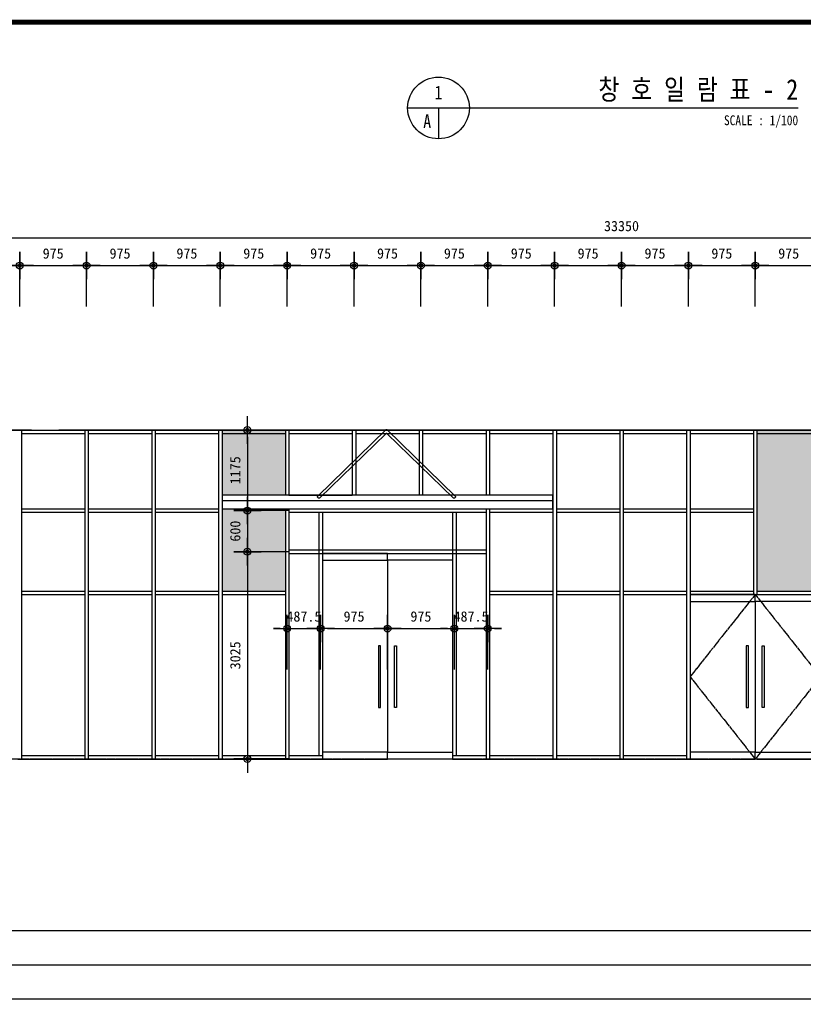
# Model space of a CAD drawing. Header units: millimetres. Extents: x 3445018 to 4174071, y -6064565 to -5122887.
# Tile 42 of 192: x 3722600 to 3734026, y -5601517 to -5587152. Entities that reach past the tile are written whole.
import ezdxf
from ezdxf.enums import TextEntityAlignment as Align

# ---------------------------------------------------------------- set-up
doc = ezdxf.new("R2010")
doc.units = ezdxf.units.MM
doc.header["$MEASUREMENT"] = 0
doc.linetypes.add('CEN', pattern=[66, 60, -2, 2, -2])
doc.layers.get('DEFPOINTS').update_dxf_attribs({"linetype": 'CONTINUOUS'})
for name, color, linetype in [('3', 3, 'CONTINUOUS'), ('A_GE_CEN', 1, 'CEN'), ('A_GE_FORM', 7, 'CONTINUOUS'), ('AA-XXXX-TEXT', 3, 'CONTINUOUS'), ('CEN', 13, 'CEN'), ('DIM', 7, 'CONTINUOUS'), ('SO-252', 252, 'CONTINUOUS'), ('TABLE', 7, 'CONTINUOUS'), ('TITLE', 3, 'CONTINUOUS'), ('WIN1', 4, 'CONTINUOUS'), ('WIN2', 9, 'CONTINUOUS')]:
    doc.layers.add(name, color=color, linetype=linetype)
doc.styles.add('HY울릉도 L', font='txt')
doc.styles.add('SDP-S', font='txt')
doc.dimstyles.new('SMDI-3', dxfattribs={"dimtxt": 3, "dimasz": 1, "dimexe": 2, "dimexo": 3, "dimgap": 1, "dimtad": 1, "dimdsep": 46, "dimtxsty": 'HY울릉도 L', "dimblk": 'Z_DOT', "dimcen": 2.5, "dimdle": 1.5, "dimclrd": 1, "dimclre": 1, "dimclrt": 2, "dimadec": 0, "dimazin": 0, "dimtfac": 1, "dimtix": 1, "dimtmove": 2, "dimatfit": 3, "dimldrblk": 'Z_DOT', "dimfxl": 2, "dimtvp": 1, "dimtolj": 1, "dimtzin": 0, "dimarcsym": 0})

# ---------------------------------------------------------------- blocks, each defined once
blk = doc.blocks.new('AW1')
at = {"layer": 'SO-252', "ltscale": 200}
h = blk.add_hatch(color=256, dxfattribs=at)
h.dxf.hatch_style = 1
h.paths.add_polyline_path([(3214435, -5427256), (3215360, -5427256), (3215360, -5424906), (3214435, -5424906)])
h.paths.add_polyline_path([(3222235, -5425856), (3223160, -5425856), (3223160, -5424906), (3222235, -5424906)])
h.paths.add_polyline_path([(3222235, -5426056), (3222235, -5427256), (3223160, -5427256), (3223160, -5426056)])
h.paths.add_polyline_path([(3230035, -5427256), (3230960, -5427256), (3230960, -5424906), (3230035, -5424906)])
h.paths.add_polyline_path([(3238760, -5424906), (3237835, -5424906), (3237835, -5427256), (3238760, -5427256)])
at = {"layer": 'CEN'}
for points in [[(3230010, -5427306), (3229060, -5428506), (3230010, -5429706)], [(3230010, -5427306), (3230960, -5428506), (3230010, -5429706)]]:
    blk.add_lwpolyline(points, dxfattribs=at)
at = {"layer": 'WIN1', "ltscale": 200}
for p, q in [((3211385, -5424906), (3244735, -5424906)), ((3219310, -5424906), (3219310, -5429706)), ((3220235, -5424906), (3220235, -5429706)), ((3220285, -5424906), (3220285, -5429706)), ((3221210, -5424906), (3221210, -5429706)), ((3221260, -5424906), (3221260, -5429706)), ((3222185, -5424906), (3222185, -5429706)), ((3222235, -5424906), (3222235, -5429706)), ((3223160, -5424906), (3223160, -5425856)), ((3223210, -5424906), (3223210, -5425856)), ((3224135, -5424906), (3224135, -5425856)), ((3224185, -5424906), (3224185, -5425856)), ((3225110, -5424906), (3225110, -5425856)), ((3225160, -5424906), (3225160, -5425856)), ((3226085, -5424906), (3226085, -5425856)), ((3226135, -5424906), (3226135, -5425856)), ((3227060, -5424906), (3227060, -5429706)), ((3227110, -5424906), (3227110, -5429706)), ((3228035, -5424906), (3228035, -5429706)), ((3228085, -5424906), (3228085, -5429706)), ((3229010, -5424906), (3229010, -5429706)), ((3229060, -5424906), (3229060, -5429706)), ((3229985, -5424906), (3229985, -5427306)), ((3230035, -5424906), (3230035, -5427306)), ((3219310, -5424956), (3220235, -5424956)), ((3220285, -5424956), (3221210, -5424956)), ((3221260, -5424956), (3222185, -5424956)), ((3222235, -5424956), (3223160, -5424956)), ((3223210, -5424956), (3224135, -5424956)), ((3224185, -5424956), (3225110, -5424956)), ((3225160, -5424956), (3226085, -5424956)), ((3226135, -5424956), (3227060, -5424956)), ((3227110, -5424956), (3228035, -5424956)), ((3228085, -5424956), (3229010, -5424956)), ((3229060, -5424956), (3229985, -5424956)), ((3230035, -5424956), (3230960, -5424956)), ((3219310, -5426056), (3220235, -5426056)), ((3220285, -5426056), (3221210, -5426056)), ((3221260, -5426056), (3222185, -5426056)), ((3222235, -5426056), (3223160, -5426056)), ((3223160, -5426056), (3223160, -5429706)), ((3223210, -5426056), (3223210, -5429706)), ((3223210, -5426056), (3224135, -5426056)), ((3224185, -5426056), (3225110, -5426056)), ((3225160, -5426056), (3226085, -5426056)), ((3226085, -5426056), (3226085, -5429706)), ((3226135, -5426056), (3226135, -5429706)), ((3226135, -5426056), (3227060, -5426056)), ((3227110, -5426056), (3228035, -5426056)), ((3228085, -5426056), (3229010, -5426056)), ((3229060, -5426056), (3229985, -5426056)), ((3219310, -5426106), (3220235, -5426106)), ((3220285, -5426106), (3221210, -5426106)), ((3221260, -5426106), (3222185, -5426106)), ((3223210, -5426106), (3224135, -5426106)), ((3223648, -5426106), (3223648, -5429656)), ((3223698, -5426106), (3223698, -5429656)), ((3224135, -5426106), (3225160, -5426106)), ((3225160, -5426106), (3226085, -5426106)), ((3225598, -5426106), (3225598, -5429656)), ((3225648, -5426106), (3225648, -5429656)), ((3226135, -5426106), (3227060, -5426106)), ((3227110, -5426106), (3228035, -5426106)), ((3228085, -5426106), (3229010, -5426106)), ((3229060, -5426106), (3229985, -5426106)), ((3223210, -5426656), (3226085, -5426656)), ((3223210, -5426706), (3226085, -5426706)), ((3224648, -5426806), (3224648, -5429606)), ((3219310, -5427256), (3220235, -5427256)), ((3219310, -5427306), (3220235, -5427306)), ((3220285, -5427256), (3221210, -5427256)), ((3220285, -5427306), (3221210, -5427306)), ((3221260, -5427256), (3222185, -5427256)), ((3221260, -5427306), (3222185, -5427306)), ((3222235, -5427256), (3223160, -5427256)), ((3222235, -5427306), (3223160, -5427306)), ((3226135, -5427256), (3227060, -5427256)), ((3226135, -5427306), (3227060, -5427306)), ((3227110, -5427256), (3228035, -5427256)), ((3227110, -5427306), (3228035, -5427306)), ((3228085, -5427256), (3229010, -5427256)), ((3228085, -5427306), (3229010, -5427306)), ((3229060, -5427256), (3229985, -5427256)), ((3229060, -5427306), (3230035, -5427306)), ((3230035, -5427256), (3230960, -5427256)), ((3230035, -5427306), (3230960, -5427306)), ((3230010, -5427406), (3230010, -5429606)), ((3219310, -5429656), (3220235, -5429656)), ((3220285, -5429656), (3221210, -5429656)), ((3221260, -5429656), (3222185, -5429656)), ((3222235, -5429656), (3223160, -5429656)), ((3223210, -5429656), (3223698, -5429656)), ((3225598, -5429656), (3226085, -5429656)), ((3226135, -5429656), (3227060, -5429656)), ((3227110, -5429656), (3228035, -5429656)), ((3228085, -5429656), (3229010, -5429656)), ((3219260, -5429706), (3223698, -5429706)), ((3225598, -5429706), (3229060, -5429706)), ((3229060, -5429706), (3229985, -5429706)), ((3230035, -5429706), (3230960, -5429706))]:
    blk.add_line(p, q, dxfattribs=at)
for points in [[(3223698, -5426806), (3224648, -5426806), (3224648, -5426706), (3223698, -5426706)], [(3225598, -5426806), (3224648, -5426806), (3224648, -5426706), (3225598, -5426706)], [(3229060, -5427406), (3230010, -5427406), (3230010, -5427306), (3229060, -5427306)], [(3230960, -5427406), (3230010, -5427406), (3230010, -5427306), (3230960, -5427306)], [(3223698, -5429706), (3224648, -5429706), (3224648, -5429606), (3223698, -5429606)], [(3225598, -5429706), (3224648, -5429706), (3224648, -5429606), (3225598, -5429606)], [(3229060, -5429706), (3230010, -5429706), (3230010, -5429606), (3229060, -5429606)], [(3230960, -5429706), (3230010, -5429706), (3230010, -5429606), (3230960, -5429606)]]:
    blk.add_lwpolyline(points, close=True, dxfattribs=at)
at = {"layer": 'WIN2', "ltscale": 200}
for p, q in [((3222235, -5425936), (3227060, -5425936)), ((3223210, -5425856), (3224135, -5425856))]:
    blk.add_line(p, q, dxfattribs=at)
blk.add_lwpolyline([(3224623, -5424960), (3223660, -5425898, -0.414214), (3223638, -5425898), (3223631, -5425891, -0.414214), (3223631, -5425870), (3224623, -5424903, -0.421648), (3224644, -5424903), (3225636, -5425870, -0.414214), (3225636, -5425891), (3225628, -5425898, -0.414214), (3225607, -5425898), (3224644, -5424960, 0.421648)], format="xyb", close=True, dxfattribs=at)
for points in [[(3222235, -5426056), (3227060, -5426056), (3227060, -5425856), (3222235, -5425856)], [(3224518, -5428956), (3224548, -5428956), (3224548, -5428056), (3224518, -5428056)], [(3224778, -5428956), (3224748, -5428956), (3224748, -5428056), (3224778, -5428056)], [(3229880, -5428956), (3229910, -5428956), (3229910, -5428056), (3229880, -5428056)], [(3230140, -5428956), (3230110, -5428956), (3230110, -5428056), (3230140, -5428056)]]:
    blk.add_lwpolyline(points, close=True, dxfattribs=at)
blk = doc.blocks.new('sheet _서영')
at = {"layer": 'A_GE_FORM', "const_width": 1.5}
blk.add_lwpolyline([(-361868.49, -1059038.93), (-362670.49, -1059038.93), (-362670.49, -1058483.93), (-361868.49, -1058483.93)], close=True, dxfattribs=at)
blk = doc.blocks.new('Z_DOT')
at = {"layer": 'DIM', "color": 1, "ltscale": 3}
for p, q in [((0, -2), (0, 2)), ((-2, 0), (2, 0))]:
    blk.add_line(p, q, dxfattribs=at)
for radius in [0.5, 0.25]:
    blk.add_circle((0, 0), radius, dxfattribs=at)
blk = doc.blocks.new('*D537')
at = {"layer": 'DEFPOINTS', "color": 0, "ltscale": 3, "transparency": 16777216}
for p in [(3714700, -5590339), (3714700, -5591639), (3748050, -5591639)]:
    blk.add_point(p, dxfattribs=at)
at = {"layer": 'DIM', "color": 1, "lineweight": -2, "ltscale": 3, "transparency": 16777216}
for p, q in [((3714700, -5591339), (3714700, -5590139)), ((3748050, -5591339), (3748050, -5590139)), ((3747950, -5590339), (3714800, -5590339))]:
    blk.add_line(p, q, dxfattribs=at)
at = {"layer": 'DIM', "color": 1, "lineweight": -2, "ltscale": 3, "transparency": 16777216, "xscale": 100, "yscale": 100, "zscale": 100, "rotation": 180}
blk.add_blockref('Z_DOT', (3714700, -5590339), dxfattribs=at)
at = {"layer": 'DIM', "color": 1, "lineweight": -2, "ltscale": 3, "transparency": 16777216, "xscale": 100, "yscale": 100, "zscale": 100}
blk.add_blockref('Z_DOT', (3748050, -5590339), dxfattribs=at)
at = {"layer": 'DIM', "color": 2, "ltscale": 3, "transparency": 16777216, "insert": (3731375, -5590164), "char_height": 150, "attachment_point": 5, "style": 'SDP-S'}
blk.add_mtext('\\A1;33350', dxfattribs=at)
blk = doc.blocks.new('*D545')
at = {"layer": 'DEFPOINTS', "color": 0, "ltscale": 3, "transparency": 16777216}
for p in [(3722600, -5590739), (3721625, -5591639), (3722600, -5591639)]:
    blk.add_point(p, dxfattribs=at)
at = {"layer": 'DIM', "color": 1, "lineweight": -2, "ltscale": 3, "transparency": 16777216}
for p, q in [((3721625, -5591339), (3721625, -5590539)), ((3722600, -5591339), (3722600, -5590539)), ((3721725, -5590739), (3722500, -5590739))]:
    blk.add_line(p, q, dxfattribs=at)
at = {"layer": 'DIM', "color": 1, "lineweight": -2, "ltscale": 3, "transparency": 16777216, "xscale": 100, "yscale": 100, "zscale": 100, "rotation": 180}
blk.add_blockref('Z_DOT', (3721625, -5590739), dxfattribs=at)
at = {"layer": 'DIM', "color": 1, "lineweight": -2, "ltscale": 3, "transparency": 16777216, "xscale": 100, "yscale": 100, "zscale": 100}
blk.add_blockref('Z_DOT', (3722600, -5590739), dxfattribs=at)
at = {"layer": 'DIM', "color": 2, "ltscale": 3, "transparency": 16777216, "insert": (3722113, -5590564), "char_height": 150, "attachment_point": 5, "style": 'SDP-S'}
blk.add_mtext('\\A1;975', dxfattribs=at)
blk = doc.blocks.new('*D507')
at = {"layer": 'DEFPOINTS', "color": 0, "ltscale": 3, "transparency": 16777216}
for p in [(3723575, -5590739), (3722600, -5591639), (3723575, -5591639)]:
    blk.add_point(p, dxfattribs=at)
at = {"layer": 'DIM', "color": 1, "lineweight": -2, "ltscale": 3, "transparency": 16777216}
for p, q in [((3722600, -5591339), (3722600, -5590539)), ((3723575, -5591339), (3723575, -5590539)), ((3722700, -5590739), (3723475, -5590739))]:
    blk.add_line(p, q, dxfattribs=at)
at = {"layer": 'DIM', "color": 1, "lineweight": -2, "ltscale": 3, "transparency": 16777216, "xscale": 100, "yscale": 100, "zscale": 100, "rotation": 180}
blk.add_blockref('Z_DOT', (3722600, -5590739), dxfattribs=at)
at = {"layer": 'DIM', "color": 1, "lineweight": -2, "ltscale": 3, "transparency": 16777216, "xscale": 100, "yscale": 100, "zscale": 100}
blk.add_blockref('Z_DOT', (3723575, -5590739), dxfattribs=at)
at = {"layer": 'DIM', "color": 2, "ltscale": 3, "transparency": 16777216, "insert": (3723088, -5590564), "char_height": 150, "attachment_point": 5, "style": 'SDP-S'}
blk.add_mtext('\\A1;975', dxfattribs=at)
blk = doc.blocks.new('*D508')
at = {"layer": 'DEFPOINTS', "color": 0, "ltscale": 3, "transparency": 16777216}
for p in [(3724550, -5590739), (3723575, -5591639), (3724550, -5591639)]:
    blk.add_point(p, dxfattribs=at)
at = {"layer": 'DIM', "color": 1, "lineweight": -2, "ltscale": 3, "transparency": 16777216}
for p, q in [((3723575, -5591339), (3723575, -5590539)), ((3724550, -5591339), (3724550, -5590539)), ((3723675, -5590739), (3724450, -5590739))]:
    blk.add_line(p, q, dxfattribs=at)
at = {"layer": 'DIM', "color": 1, "lineweight": -2, "ltscale": 3, "transparency": 16777216, "xscale": 100, "yscale": 100, "zscale": 100, "rotation": 180}
blk.add_blockref('Z_DOT', (3723575, -5590739), dxfattribs=at)
at = {"layer": 'DIM', "color": 1, "lineweight": -2, "ltscale": 3, "transparency": 16777216, "xscale": 100, "yscale": 100, "zscale": 100}
blk.add_blockref('Z_DOT', (3724550, -5590739), dxfattribs=at)
at = {"layer": 'DIM', "color": 2, "ltscale": 3, "transparency": 16777216, "insert": (3724063, -5590564), "char_height": 150, "attachment_point": 5, "style": 'SDP-S'}
blk.add_mtext('\\A1;975', dxfattribs=at)
blk = doc.blocks.new('*D509')
at = {"layer": 'DEFPOINTS', "color": 0, "ltscale": 3, "transparency": 16777216}
for p in [(3725525, -5590739), (3724550, -5591639), (3725525, -5591639)]:
    blk.add_point(p, dxfattribs=at)
at = {"layer": 'DIM', "color": 1, "lineweight": -2, "ltscale": 3, "transparency": 16777216}
for p, q in [((3724550, -5591339), (3724550, -5590539)), ((3725525, -5591339), (3725525, -5590539)), ((3724650, -5590739), (3725425, -5590739))]:
    blk.add_line(p, q, dxfattribs=at)
at = {"layer": 'DIM', "color": 1, "lineweight": -2, "ltscale": 3, "transparency": 16777216, "xscale": 100, "yscale": 100, "zscale": 100, "rotation": 180}
blk.add_blockref('Z_DOT', (3724550, -5590739), dxfattribs=at)
at = {"layer": 'DIM', "color": 1, "lineweight": -2, "ltscale": 3, "transparency": 16777216, "xscale": 100, "yscale": 100, "zscale": 100}
blk.add_blockref('Z_DOT', (3725525, -5590739), dxfattribs=at)
at = {"layer": 'DIM', "color": 2, "ltscale": 3, "transparency": 16777216, "insert": (3725038, -5590564), "char_height": 150, "attachment_point": 5, "style": 'SDP-S'}
blk.add_mtext('\\A1;975', dxfattribs=at)
blk = doc.blocks.new('*D510')
at = {"layer": 'DEFPOINTS', "color": 0, "ltscale": 3, "transparency": 16777216}
for p in [(3726500, -5590739), (3725525, -5591639), (3726500, -5591639)]:
    blk.add_point(p, dxfattribs=at)
at = {"layer": 'DIM', "color": 1, "lineweight": -2, "ltscale": 3, "transparency": 16777216}
for p, q in [((3725525, -5591339), (3725525, -5590539)), ((3726500, -5591339), (3726500, -5590539)), ((3725625, -5590739), (3726400, -5590739))]:
    blk.add_line(p, q, dxfattribs=at)
at = {"layer": 'DIM', "color": 1, "lineweight": -2, "ltscale": 3, "transparency": 16777216, "xscale": 100, "yscale": 100, "zscale": 100, "rotation": 180}
blk.add_blockref('Z_DOT', (3725525, -5590739), dxfattribs=at)
at = {"layer": 'DIM', "color": 1, "lineweight": -2, "ltscale": 3, "transparency": 16777216, "xscale": 100, "yscale": 100, "zscale": 100}
blk.add_blockref('Z_DOT', (3726500, -5590739), dxfattribs=at)
at = {"layer": 'DIM', "color": 2, "ltscale": 3, "transparency": 16777216, "insert": (3726013, -5590564), "char_height": 150, "attachment_point": 5, "style": 'SDP-S'}
blk.add_mtext('\\A1;975', dxfattribs=at)
blk = doc.blocks.new('*D511')
at = {"layer": 'DEFPOINTS', "color": 0, "ltscale": 3, "transparency": 16777216}
for p in [(3727475, -5590739), (3726500, -5591639), (3727475, -5591639)]:
    blk.add_point(p, dxfattribs=at)
at = {"layer": 'DIM', "color": 1, "lineweight": -2, "ltscale": 3, "transparency": 16777216}
for p, q in [((3726500, -5591339), (3726500, -5590539)), ((3727475, -5591339), (3727475, -5590539)), ((3726600, -5590739), (3727375, -5590739))]:
    blk.add_line(p, q, dxfattribs=at)
at = {"layer": 'DIM', "color": 1, "lineweight": -2, "ltscale": 3, "transparency": 16777216, "xscale": 100, "yscale": 100, "zscale": 100, "rotation": 180}
blk.add_blockref('Z_DOT', (3726500, -5590739), dxfattribs=at)
at = {"layer": 'DIM', "color": 1, "lineweight": -2, "ltscale": 3, "transparency": 16777216, "xscale": 100, "yscale": 100, "zscale": 100}
blk.add_blockref('Z_DOT', (3727475, -5590739), dxfattribs=at)
at = {"layer": 'DIM', "color": 2, "ltscale": 3, "transparency": 16777216, "insert": (3726988, -5590564), "char_height": 150, "attachment_point": 5, "style": 'SDP-S'}
blk.add_mtext('\\A1;975', dxfattribs=at)
blk = doc.blocks.new('*D512')
at = {"layer": 'DEFPOINTS', "color": 0, "ltscale": 3, "transparency": 16777216}
for p in [(3728450, -5590739), (3727475, -5591639), (3728450, -5591639)]:
    blk.add_point(p, dxfattribs=at)
at = {"layer": 'DIM', "color": 1, "lineweight": -2, "ltscale": 3, "transparency": 16777216}
for p, q in [((3727475, -5591339), (3727475, -5590539)), ((3728450, -5591339), (3728450, -5590539)), ((3727575, -5590739), (3728350, -5590739))]:
    blk.add_line(p, q, dxfattribs=at)
at = {"layer": 'DIM', "color": 1, "lineweight": -2, "ltscale": 3, "transparency": 16777216, "xscale": 100, "yscale": 100, "zscale": 100, "rotation": 180}
blk.add_blockref('Z_DOT', (3727475, -5590739), dxfattribs=at)
at = {"layer": 'DIM', "color": 1, "lineweight": -2, "ltscale": 3, "transparency": 16777216, "xscale": 100, "yscale": 100, "zscale": 100}
blk.add_blockref('Z_DOT', (3728450, -5590739), dxfattribs=at)
at = {"layer": 'DIM', "color": 2, "ltscale": 3, "transparency": 16777216, "insert": (3727963, -5590564), "char_height": 150, "attachment_point": 5, "style": 'SDP-S'}
blk.add_mtext('\\A1;975', dxfattribs=at)
blk = doc.blocks.new('*D513')
at = {"layer": 'DEFPOINTS', "color": 0, "ltscale": 3, "transparency": 16777216}
for p in [(3729425, -5590739), (3728450, -5591639), (3729425, -5591639)]:
    blk.add_point(p, dxfattribs=at)
at = {"layer": 'DIM', "color": 1, "lineweight": -2, "ltscale": 3, "transparency": 16777216}
for p, q in [((3728450, -5591339), (3728450, -5590539)), ((3729425, -5591339), (3729425, -5590539)), ((3728550, -5590739), (3729325, -5590739))]:
    blk.add_line(p, q, dxfattribs=at)
at = {"layer": 'DIM', "color": 1, "lineweight": -2, "ltscale": 3, "transparency": 16777216, "xscale": 100, "yscale": 100, "zscale": 100, "rotation": 180}
blk.add_blockref('Z_DOT', (3728450, -5590739), dxfattribs=at)
at = {"layer": 'DIM', "color": 1, "lineweight": -2, "ltscale": 3, "transparency": 16777216, "xscale": 100, "yscale": 100, "zscale": 100}
blk.add_blockref('Z_DOT', (3729425, -5590739), dxfattribs=at)
at = {"layer": 'DIM', "color": 2, "ltscale": 3, "transparency": 16777216, "insert": (3728938, -5590564), "char_height": 150, "attachment_point": 5, "style": 'SDP-S'}
blk.add_mtext('\\A1;975', dxfattribs=at)
blk = doc.blocks.new('*D514')
at = {"layer": 'DEFPOINTS', "color": 0, "ltscale": 3, "transparency": 16777216}
for p in [(3730400, -5590739), (3729425, -5591639), (3730400, -5591639)]:
    blk.add_point(p, dxfattribs=at)
at = {"layer": 'DIM', "color": 1, "lineweight": -2, "ltscale": 3, "transparency": 16777216}
for p, q in [((3729425, -5591339), (3729425, -5590539)), ((3730400, -5591339), (3730400, -5590539)), ((3729525, -5590739), (3730300, -5590739))]:
    blk.add_line(p, q, dxfattribs=at)
at = {"layer": 'DIM', "color": 1, "lineweight": -2, "ltscale": 3, "transparency": 16777216, "xscale": 100, "yscale": 100, "zscale": 100, "rotation": 180}
blk.add_blockref('Z_DOT', (3729425, -5590739), dxfattribs=at)
at = {"layer": 'DIM', "color": 1, "lineweight": -2, "ltscale": 3, "transparency": 16777216, "xscale": 100, "yscale": 100, "zscale": 100}
blk.add_blockref('Z_DOT', (3730400, -5590739), dxfattribs=at)
at = {"layer": 'DIM', "color": 2, "ltscale": 3, "transparency": 16777216, "insert": (3729913, -5590564), "char_height": 150, "attachment_point": 5, "style": 'SDP-S'}
blk.add_mtext('\\A1;975', dxfattribs=at)
blk = doc.blocks.new('*D515')
at = {"layer": 'DEFPOINTS', "color": 0, "ltscale": 3, "transparency": 16777216}
for p in [(3731375, -5590739), (3730400, -5591639), (3731375, -5591639)]:
    blk.add_point(p, dxfattribs=at)
at = {"layer": 'DIM', "color": 1, "lineweight": -2, "ltscale": 3, "transparency": 16777216}
for p, q in [((3730400, -5591339), (3730400, -5590539)), ((3731375, -5591339), (3731375, -5590539)), ((3730500, -5590739), (3731275, -5590739))]:
    blk.add_line(p, q, dxfattribs=at)
at = {"layer": 'DIM', "color": 1, "lineweight": -2, "ltscale": 3, "transparency": 16777216, "xscale": 100, "yscale": 100, "zscale": 100, "rotation": 180}
blk.add_blockref('Z_DOT', (3730400, -5590739), dxfattribs=at)
at = {"layer": 'DIM', "color": 1, "lineweight": -2, "ltscale": 3, "transparency": 16777216, "xscale": 100, "yscale": 100, "zscale": 100}
blk.add_blockref('Z_DOT', (3731375, -5590739), dxfattribs=at)
at = {"layer": 'DIM', "color": 2, "ltscale": 3, "transparency": 16777216, "insert": (3730888, -5590564), "char_height": 150, "attachment_point": 5, "style": 'SDP-S'}
blk.add_mtext('\\A1;975', dxfattribs=at)
blk = doc.blocks.new('*D516')
at = {"layer": 'DEFPOINTS', "color": 0, "ltscale": 3, "transparency": 16777216}
for p in [(3732350, -5590739), (3731375, -5591639), (3732350, -5591639)]:
    blk.add_point(p, dxfattribs=at)
at = {"layer": 'DIM', "color": 1, "lineweight": -2, "ltscale": 3, "transparency": 16777216}
for p, q in [((3731375, -5591339), (3731375, -5590539)), ((3732350, -5591339), (3732350, -5590539)), ((3731475, -5590739), (3732250, -5590739))]:
    blk.add_line(p, q, dxfattribs=at)
at = {"layer": 'DIM', "color": 1, "lineweight": -2, "ltscale": 3, "transparency": 16777216, "xscale": 100, "yscale": 100, "zscale": 100, "rotation": 180}
blk.add_blockref('Z_DOT', (3731375, -5590739), dxfattribs=at)
at = {"layer": 'DIM', "color": 1, "lineweight": -2, "ltscale": 3, "transparency": 16777216, "xscale": 100, "yscale": 100, "zscale": 100}
blk.add_blockref('Z_DOT', (3732350, -5590739), dxfattribs=at)
at = {"layer": 'DIM', "color": 2, "ltscale": 3, "transparency": 16777216, "insert": (3731863, -5590564), "char_height": 150, "attachment_point": 5, "style": 'SDP-S'}
blk.add_mtext('\\A1;975', dxfattribs=at)
blk = doc.blocks.new('*D526')
at = {"layer": 'DEFPOINTS', "color": 0, "ltscale": 3, "transparency": 16777216}
for p in [(3733325, -5590739), (3732350, -5591639), (3733325, -5591639)]:
    blk.add_point(p, dxfattribs=at)
at = {"layer": 'DIM', "color": 1, "lineweight": -2, "ltscale": 3, "transparency": 16777216}
for p, q in [((3732350, -5591339), (3732350, -5590539)), ((3733325, -5591339), (3733325, -5590539)), ((3732450, -5590739), (3733225, -5590739))]:
    blk.add_line(p, q, dxfattribs=at)
at = {"layer": 'DIM', "color": 1, "lineweight": -2, "ltscale": 3, "transparency": 16777216, "xscale": 100, "yscale": 100, "zscale": 100, "rotation": 180}
blk.add_blockref('Z_DOT', (3732350, -5590739), dxfattribs=at)
at = {"layer": 'DIM', "color": 1, "lineweight": -2, "ltscale": 3, "transparency": 16777216, "xscale": 100, "yscale": 100, "zscale": 100}
blk.add_blockref('Z_DOT', (3733325, -5590739), dxfattribs=at)
at = {"layer": 'DIM', "color": 2, "ltscale": 3, "transparency": 16777216, "insert": (3732838, -5590564), "char_height": 150, "attachment_point": 5, "style": 'SDP-S'}
blk.add_mtext('\\A1;975', dxfattribs=at)
blk = doc.blocks.new('*D527')
at = {"layer": 'DEFPOINTS', "color": 0, "ltscale": 3, "transparency": 16777216}
for p in [(3734300, -5590739), (3733325, -5591639), (3734300, -5591639)]:
    blk.add_point(p, dxfattribs=at)
at = {"layer": 'DIM', "color": 1, "lineweight": -2, "ltscale": 3, "transparency": 16777216}
for p, q in [((3733325, -5591339), (3733325, -5590539)), ((3734300, -5591339), (3734300, -5590539)), ((3733425, -5590739), (3734200, -5590739))]:
    blk.add_line(p, q, dxfattribs=at)
at = {"layer": 'DIM', "color": 1, "lineweight": -2, "ltscale": 3, "transparency": 16777216, "xscale": 100, "yscale": 100, "zscale": 100, "rotation": 180}
blk.add_blockref('Z_DOT', (3733325, -5590739), dxfattribs=at)
at = {"layer": 'DIM', "color": 1, "lineweight": -2, "ltscale": 3, "transparency": 16777216, "xscale": 100, "yscale": 100, "zscale": 100}
blk.add_blockref('Z_DOT', (3734300, -5590739), dxfattribs=at)
at = {"layer": 'DIM', "color": 2, "ltscale": 3, "transparency": 16777216, "insert": (3733813, -5590564), "char_height": 150, "attachment_point": 5, "style": 'SDP-S'}
blk.add_mtext('\\A1;975', dxfattribs=at)
blk = doc.blocks.new('*D517')
at = {"layer": 'DEFPOINTS', "color": 0, "ltscale": 3, "transparency": 16777216}
for p in [(3727963, -5596035), (3726988, -5596935), (3727963, -5596935)]:
    blk.add_point(p, dxfattribs=at)
at = {"layer": 'DIM', "color": 1, "lineweight": -2, "ltscale": 3, "transparency": 16777216}
for p, q in [((3726988, -5596635), (3726988, -5595835)), ((3727963, -5596635), (3727963, -5595835)), ((3727088, -5596035), (3727863, -5596035))]:
    blk.add_line(p, q, dxfattribs=at)
at = {"layer": 'DIM', "color": 1, "lineweight": -2, "ltscale": 3, "transparency": 16777216, "xscale": 100, "yscale": 100, "zscale": 100, "rotation": 180}
blk.add_blockref('Z_DOT', (3726988, -5596035), dxfattribs=at)
at = {"layer": 'DIM', "color": 1, "lineweight": -2, "ltscale": 3, "transparency": 16777216, "xscale": 100, "yscale": 100, "zscale": 100}
blk.add_blockref('Z_DOT', (3727963, -5596035), dxfattribs=at)
at = {"layer": 'DIM', "color": 2, "ltscale": 3, "transparency": 16777216, "insert": (3727475, -5595860), "char_height": 150, "attachment_point": 5, "style": 'SDP-S'}
blk.add_mtext('\\A1;975', dxfattribs=at)
blk = doc.blocks.new('*D518')
at = {"layer": 'DEFPOINTS', "color": 0, "ltscale": 3, "transparency": 16777216}
for p in [(3726988, -5596035), (3726500, -5596935), (3726988, -5596935)]:
    blk.add_point(p, dxfattribs=at)
at = {"layer": 'DIM', "color": 1, "lineweight": -2, "ltscale": 3, "transparency": 16777216}
for p, q in [((3726500, -5596635), (3726500, -5595835)), ((3726988, -5596635), (3726988, -5595835)), ((3726400, -5596035), (3726300, -5596035)), ((3726500, -5596035), (3726988, -5596035)), ((3727088, -5596035), (3727188, -5596035))]:
    blk.add_line(p, q, dxfattribs=at)
at = {"layer": 'DIM', "color": 1, "lineweight": -2, "ltscale": 3, "transparency": 16777216, "xscale": 100, "yscale": 100, "zscale": 100}
blk.add_blockref('Z_DOT', (3726500, -5596035), dxfattribs=at)
at = {"layer": 'DIM', "color": 1, "lineweight": -2, "ltscale": 3, "transparency": 16777216, "xscale": 100, "yscale": 100, "zscale": 100, "rotation": 180}
blk.add_blockref('Z_DOT', (3726988, -5596035), dxfattribs=at)
at = {"layer": 'DIM', "color": 2, "ltscale": 3, "transparency": 16777216, "insert": (3726744, -5595860), "char_height": 150, "attachment_point": 5, "style": 'SDP-S'}
blk.add_mtext('\\A1;487.5', dxfattribs=at)
blk = doc.blocks.new('*D519')
at = {"layer": 'DEFPOINTS', "color": 0, "ltscale": 3, "transparency": 16777216}
for p in [(3729425, -5596035), (3728938, -5596935), (3729425, -5596935)]:
    blk.add_point(p, dxfattribs=at)
at = {"layer": 'DIM', "color": 1, "lineweight": -2, "ltscale": 3, "transparency": 16777216}
for p, q in [((3728938, -5596635), (3728938, -5595835)), ((3729425, -5596635), (3729425, -5595835)), ((3728838, -5596035), (3728738, -5596035)), ((3728938, -5596035), (3729425, -5596035)), ((3729525, -5596035), (3729625, -5596035))]:
    blk.add_line(p, q, dxfattribs=at)
at = {"layer": 'DIM', "color": 1, "lineweight": -2, "ltscale": 3, "transparency": 16777216, "xscale": 100, "yscale": 100, "zscale": 100}
blk.add_blockref('Z_DOT', (3728938, -5596035), dxfattribs=at)
at = {"layer": 'DIM', "color": 1, "lineweight": -2, "ltscale": 3, "transparency": 16777216, "xscale": 100, "yscale": 100, "zscale": 100, "rotation": 180}
blk.add_blockref('Z_DOT', (3729425, -5596035), dxfattribs=at)
at = {"layer": 'DIM', "color": 2, "ltscale": 3, "transparency": 16777216, "insert": (3729181, -5595860), "char_height": 150, "attachment_point": 5, "style": 'SDP-S'}
blk.add_mtext('\\A1;487.5', dxfattribs=at)
blk = doc.blocks.new('*D520')
at = {"layer": 'DEFPOINTS', "color": 0, "ltscale": 3, "transparency": 16777216}
for p in [(3728938, -5596035), (3727963, -5596935), (3728938, -5596935)]:
    blk.add_point(p, dxfattribs=at)
at = {"layer": 'DIM', "color": 1, "lineweight": -2, "ltscale": 3, "transparency": 16777216}
for p, q in [((3727963, -5596635), (3727963, -5595835)), ((3728938, -5596635), (3728938, -5595835)), ((3728063, -5596035), (3728838, -5596035))]:
    blk.add_line(p, q, dxfattribs=at)
at = {"layer": 'DIM', "color": 1, "lineweight": -2, "ltscale": 3, "transparency": 16777216, "xscale": 100, "yscale": 100, "zscale": 100, "rotation": 180}
blk.add_blockref('Z_DOT', (3727963, -5596035), dxfattribs=at)
at = {"layer": 'DIM', "color": 1, "lineweight": -2, "ltscale": 3, "transparency": 16777216, "xscale": 100, "yscale": 100, "zscale": 100}
blk.add_blockref('Z_DOT', (3728938, -5596035), dxfattribs=at)
at = {"layer": 'DIM', "color": 2, "ltscale": 3, "transparency": 16777216, "insert": (3728450, -5595860), "char_height": 150, "attachment_point": 5, "style": 'SDP-S'}
blk.add_mtext('\\A1;975', dxfattribs=at)
blk = doc.blocks.new('*D521')
at = {"layer": 'DEFPOINTS', "color": 0, "ltscale": 3, "transparency": 16777216}
for p in [(3726819, -5594314), (3725920, -5594914), (3726819, -5594914)]:
    blk.add_point(p, dxfattribs=at)
at = {"layer": 'DIM', "color": 1, "lineweight": -2, "ltscale": 3, "transparency": 16777216}
for p, q in [((3726519, -5594314), (3725720, -5594314)), ((3725920, -5594414), (3725920, -5594814)), ((3726519, -5594914), (3725720, -5594914))]:
    blk.add_line(p, q, dxfattribs=at)
at = {"layer": 'DIM', "color": 1, "lineweight": -2, "ltscale": 3, "transparency": 16777216, "xscale": 100, "yscale": 100, "zscale": 100}
for p, rotation in [((3725920, -5594314), 90), ((3725920, -5594914), 270)]:
    blk.add_blockref('Z_DOT', p, dxfattribs=dict(at, rotation=rotation))
at = {"layer": 'DIM', "color": 2, "ltscale": 3, "transparency": 16777216, "insert": (3725744, -5594614), "char_height": 150, "attachment_point": 5, "rotation": 90, "style": 'SDP-S'}
blk.add_mtext('\\A1;600', dxfattribs=at)
blk = doc.blocks.new('*D522')
at = {"layer": 'DEFPOINTS', "color": 0, "ltscale": 3, "transparency": 16777216}
for p in [(3726819, -5594914), (3725920, -5597938), (3726819, -5597938)]:
    blk.add_point(p, dxfattribs=at)
at = {"layer": 'DIM', "color": 1, "lineweight": -2, "ltscale": 3, "transparency": 16777216}
for p, q in [((3726519, -5594914), (3725720, -5594914)), ((3725920, -5595014), (3725920, -5597838)), ((3726519, -5597938), (3725720, -5597938))]:
    blk.add_line(p, q, dxfattribs=at)
at = {"layer": 'DIM', "color": 1, "lineweight": -2, "ltscale": 3, "transparency": 16777216, "xscale": 100, "yscale": 100, "zscale": 100}
for p, rotation in [((3725920, -5594914), 90), ((3725920, -5597938), 270)]:
    blk.add_blockref('Z_DOT', p, dxfattribs=dict(at, rotation=rotation))
at = {"layer": 'DIM', "color": 2, "ltscale": 3, "transparency": 16777216, "insert": (3725744, -5596426), "char_height": 150, "attachment_point": 5, "rotation": 90, "style": 'SDP-S'}
blk.add_mtext('\\A1;3025', dxfattribs=at)
blk = doc.blocks.new('*D523')
at = {"layer": 'DEFPOINTS', "color": 0, "ltscale": 3, "transparency": 16777216}
for p in [(3726819, -5593139), (3725920, -5594314), (3726819, -5594314)]:
    blk.add_point(p, dxfattribs=at)
at = {"layer": 'DIM', "color": 1, "lineweight": -2, "ltscale": 3, "transparency": 16777216}
for p, q in [((3726519, -5593139), (3725720, -5593139)), ((3725920, -5593239), (3725920, -5594214)), ((3726519, -5594314), (3725720, -5594314))]:
    blk.add_line(p, q, dxfattribs=at)
at = {"layer": 'DIM', "color": 1, "lineweight": -2, "ltscale": 3, "transparency": 16777216, "xscale": 100, "yscale": 100, "zscale": 100}
for p, rotation in [((3725920, -5593139), 90), ((3725920, -5594314), 270)]:
    blk.add_blockref('Z_DOT', p, dxfattribs=dict(at, rotation=rotation))
at = {"layer": 'DIM', "color": 2, "ltscale": 3, "transparency": 16777216, "insert": (3725744, -5593726), "char_height": 150, "attachment_point": 5, "rotation": 90, "style": 'SDP-S'}
blk.add_mtext('\\A1;1175', dxfattribs=at)

msp = doc.modelspace()

# ---------------------------------------------------------------- linework, layer by layer
at = {"layer": 'A_GE_CEN', "ltscale": 200}
msp.add_line((3748371.4, -5593138.636), (3714496.4, -5593138.636), dxfattribs=at)
at = {"layer": 'A_GE_CEN'}
msp.add_line((3714496.4, -5597937.414), (3748371.4, -5597939.044), dxfattribs=at)
at = {"layer": 'TABLE', "color": 8}
for p, q in [((3712496.4, -5600439.949), (3748371.4, -5600439.949)), ((3715496.4, -5600939.949), (3748371.4, -5600939.949)), ((3712496.4, -5601439.949), (3748371.4, -5601439.949))]:
    msp.add_line(p, q, dxfattribs=at)
at = {"layer": 'TITLE', "color": 0}
for p, q in [((3728256.618, -5588439.949), (3733951.183, -5588439.949)), ((3728706.618, -5588439.949), (3728706.618, -5588889.949))]:
    msp.add_line(p, q, dxfattribs=at)
msp.add_circle((3728706.618, -5588439.949), 450, dxfattribs=at)

# ---------------------------------------------------------------- block references
at = {"layer": '3', "xscale": 50, "yscale": 50, "zscale": 50}
msp.add_blockref('sheet _서영', (21846020.9, 47337006.801), dxfattribs=at)
at = {"layer": 'DIM'}
msp.add_blockref('AW1', (503314.784, -168232.651), dxfattribs=at)

# ---------------------------------------------------------------- texts
at = {"layer": 'AA-XXXX-TEXT', "width": 0.85}
for s, p in [('1', (3728706.618, -5588214.949)), ('A', (3728541.618, -5588634.949))]:
    msp.add_text(s, height=200, dxfattribs=at).set_placement(p, align=Align.MIDDLE)
for s, height, p in [('창 호 일 람 표 - 2', 300, (3733951.183, -5588169.949)), ('SCALE : 1/100', 144, (3733951.183, -5588619.949))]:
    msp.add_text(s, height=height, dxfattribs=at).set_placement(p, align=Align.MIDDLE_RIGHT)

# ---------------------------------------------------------------- dimensions: what is measured, and where the dimension line sits
at = {"layer": 'DIM', "ltscale": 3}
dim = msp.add_linear_dim(base=(3714700.045, -5590338.636), p1=(3748050.045, -5591638.636), p2=(3714700.045, -5591638.636), dimstyle='SMDI-3', override={"dimscale": 100, "dimtxt": 1.5, "dimtxsty": 'SDP-S'}, dxfattribs=at)
dim.commit()
dim.dimension.update_dxf_attribs({"geometry": '*D537', "text_midpoint": (3731375.045, -5590163.534)})
for base, p1, p2, angle, picture, middle in [((3722600.046, -5590738.657), (3721625.046, -5591638.636), (3722600.046, -5591638.636), 180, '*D545', (3722112.546, -5590563.555)), ((3723575.046, -5590738.657), (3722600.046, -5591638.636), (3723575.046, -5591638.636), 180, '*D507', (3723087.546, -5590563.555)), ((3724550.046, -5590738.657), (3723575.046, -5591638.636), (3724550.046, -5591638.636), 180, '*D508', (3724062.546, -5590563.555)), ((3725525.046, -5590738.657), (3724550.046, -5591638.636), (3725525.046, -5591638.636), 180, '*D509', (3725037.546, -5590563.555)), ((3726500.046, -5590738.657), (3725525.046, -5591638.636), (3726500.046, -5591638.636), 180, '*D510', (3726012.546, -5590563.555)), ((3727475.046, -5590738.657), (3726500.046, -5591638.636), (3727475.046, -5591638.636), 180, '*D511', (3726987.546, -5590563.555)), ((3728450.046, -5590738.657), (3727475.046, -5591638.636), (3728450.046, -5591638.636), 180, '*D512', (3727962.546, -5590563.555)), ((3729425.046, -5590738.657), (3728450.046, -5591638.636), (3729425.046, -5591638.636), 180, '*D513', (3728937.546, -5590563.555)), ((3730400.046, -5590738.657), (3729425.046, -5591638.636), (3730400.046, -5591638.636), 180, '*D514', (3729912.546, -5590563.555)), ((3731375.046, -5590738.657), (3730400.046, -5591638.636), (3731375.046, -5591638.636), 180, '*D515', (3730887.546, -5590563.555)), ((3732350.046, -5590738.657), (3731375.046, -5591638.636), (3732350.046, -5591638.636), 180, '*D516', (3731862.546, -5590563.555)), ((3733325.046, -5590738.657), (3732350.046, -5591638.636), (3733325.046, -5591638.636), 180, '*D526', (3732837.546, -5590563.555)), ((3734300.046, -5590738.657), (3733325.046, -5591638.636), (3734300.046, -5591638.636), 180, '*D527', (3733812.546, -5590563.555)), ((3725919.504, -5594313.636), (3726819.483, -5593138.636), (3726819.483, -5594313.636), 90, '*D523', (3725744.402, -5593726.136)), ((3725919.504, -5594913.636), (3726819.483, -5594313.636), (3726819.483, -5594913.636), 90, '*D521', (3725744.402, -5594613.636)), ((3726987.546, -5596034.656), (3726500.046, -5596934.635), (3726987.546, -5596934.635), 180, '*D518', (3726743.796, -5595859.554)), ((3727962.546, -5596034.656), (3726987.546, -5596934.635), (3727962.546, -5596934.635), 180, '*D517', (3727475.046, -5595859.554)), ((3728937.546, -5596034.656), (3727962.546, -5596934.635), (3728937.546, -5596934.635), 180, '*D520', (3728450.046, -5595859.554)), ((3729425.046, -5596034.656), (3728937.546, -5596934.635), (3729425.046, -5596934.635), 180, '*D519', (3729181.296, -5595859.554))]:
    dim = msp.add_linear_dim(base=base, p1=p1, p2=p2, angle=angle, dimstyle='SMDI-3', override={"dimscale": 100, "dimtxt": 1.5, "dimtxsty": 'SDP-S'}, dxfattribs=at)
    dim.commit()
    dim.dimension.update_dxf_attribs({"geometry": picture, "text_midpoint": middle})
dim = msp.add_linear_dim(base=(3725919.504, -5597938.007), p1=(3726819.483, -5594913.636), p2=(3726819.366, -5597938.007), angle=90, text='3025', dimstyle='SMDI-3', override={"dimscale": 100, "dimtxt": 1.5, "dimtxsty": 'SDP-S'}, dxfattribs=at)
dim.commit()
dim.dimension.update_dxf_attribs({"geometry": '*D522', "text_midpoint": (3725744.402, -5596425.821)})

doc.saveas('drawing.dxf')
